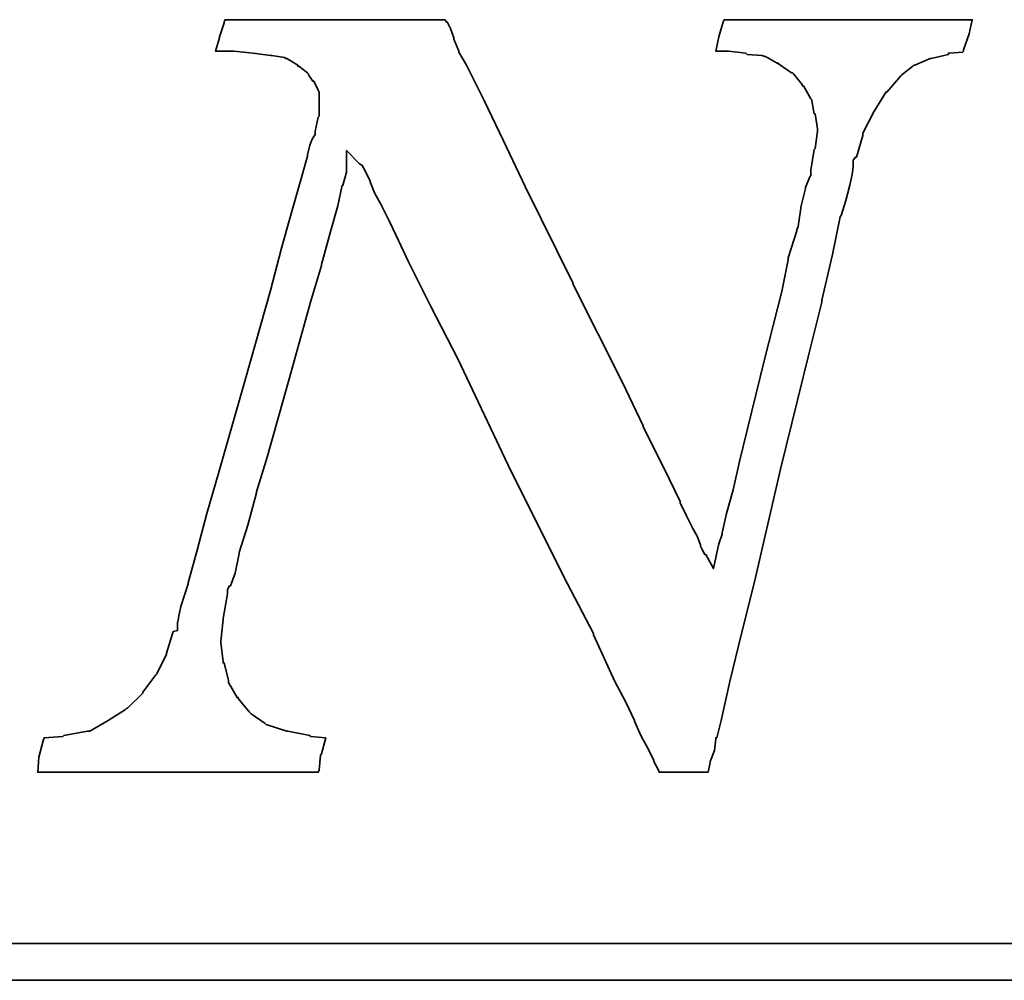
# Model space of a CAD drawing. Header units: inches. Extents: x 23 to 1568, y 65 to 954.
# Tile 45 of 48: x 211.36 to 214.45, y 119.49 to 122.5. Entities that reach past the tile are written whole.
import ezdxf

# ---------------------------------------------------------------- set-up
doc = ezdxf.new("R2010")
doc.units = ezdxf.units.IN
doc.header["$LTSCALE"] = 0.8
doc.layers.add('DIM', color=4, linetype='Continuous')
doc.layers.add('layer 1', color=7, linetype='Continuous')

# ---------------------------------------------------------------- blocks, each defined once
blk = doc.blocks.new('TBI MOTION logo(完整正式版)')
at = {"layer": 'layer 1', "color": 22, "lineweight": 35}
for points, knots in [([(58.92625, -7.91875), (58.92625, -7.91875), (58.58625, -7.89375), (58.58625, -7.89375), (58.58625, -7.89375), (58.58625, -7.89375), (58.56625, -7.87125), (58.56625, -7.87125), (58.56625, -7.87125), (58.56625, -7.87125), (58.08375, -7.77375), (58.08375, -7.77375), (58.08375, -7.77375), (58.08375, -7.77375), (58.06125, -7.77375), (58.06125, -7.77375), (58.06125, -7.77375), (58.06125, -7.77375), (57.62625, -7.63125), (57.62625, -7.63125), (57.62625, -7.63125), (57.62625, -7.63125), (57.60625, -7.63125), (57.60625, -7.63125), (57.60625, -7.63125), (57.60625, -7.63125), (57.58125, -7.60625), (57.58125, -7.60625), (57.58125, -7.60625), (57.58125, -7.60625), (57.26625, -7.38875), (57.26625, -7.38875), (57.26625, -7.38875), (57.26625, -7.38875), (57.24625, -7.36875), (57.24625, -7.36875), (57.24625, -7.36875), (57.24625, -7.36875), (57.22125, -7.34375), (57.22125, -7.34375), (57.22125, -7.34375), (57.22125, -7.34375), (56.98125, -7.05375), (56.98125, -7.05375), (56.98125, -7.05375), (56.98125, -7.05375), (56.98125, -7.02875), (56.98125, -7.02875), (56.98125, -7.02875), (56.98125, -7.02875), (56.95625, -7.02875), (56.95625, -7.02875), (56.95625, -7.02875), (56.95625, -7.02875), (56.76625, -6.69625), (56.76625, -6.69625), (56.76625, -6.69625), (56.76625, -6.69625), (56.76625, -6.67125), (56.76625, -6.67125), (56.76625, -6.67125), (56.76625, -6.67125), (56.76625, -6.64875), (56.76625, -6.64875), (56.76625, -6.64875), (56.76625, -6.64875), (56.67125, -6.26375), (56.67125, -6.26375), (56.67125, -6.26375), (56.67125, -6.26375), (56.64625, -6.26375), (56.64625, -6.26375), (56.64625, -6.26375), (56.64625, -6.26375), (56.64625, -6.23875), (56.64625, -6.23875), (56.64625, -6.23875), (56.64625, -6.23875), (56.59625, -5.80875), (56.59625, -5.80875), (56.59625, -5.80875), (56.59625, -5.80875), (56.59625, -5.78375), (56.59625, -5.78375), (56.59625, -5.78375), (56.59625, -5.78375), (56.64625, -5.30375), (56.64625, -5.30375), (56.64625, -5.30375), (56.64625, -5.30375), (56.64625, -5.27875), (56.64625, -5.27875), (56.64625, -5.27875), (56.64625, -5.27875), (56.74125, -4.72875), (56.74125, -4.72875), (56.74125, -4.72875), (56.74125, -4.72875), (56.74125, -4.67875), (56.74125, -4.67875), (56.74125, -4.67875), (56.74125, -4.67875), (56.74125, -4.63375), (56.74125, -4.63375), (56.74125, -4.63375), (56.74125, -4.63375), (56.79125, -4.55875), (56.79125, -4.55875), (56.79125, -4.55875), (56.79125, -4.55875), (56.81125, -4.55875), (56.81125, -4.55875), (56.81125, -4.55875), (56.81125, -4.55875), (56.91125, -4.27375), (56.91125, -4.27375), (56.91125, -4.27375), (56.91125, -4.27375), (57.00625, -3.83874), (57.00625, -3.83874), (57.00625, -3.83874), (57.00625, -3.83874), (57.00625, -3.81374), (57.00625, -3.81374), (57.00625, -3.81374), (57.00625, -3.81374), (57.19875, -3.21374), (57.19875, -3.21374), (57.19875, -3.21374), (57.19875, -3.21374), (57.38625, -2.49625), (57.38625, -2.49625), (57.38625, -2.49625), (57.38625, -2.49625), (57.38625, -2.47374), (57.38625, -2.47374), (57.38625, -2.47374), (57.38625, -2.47374), (57.62625, -1.70375), (57.62625, -1.70375), (57.62625, -1.70375), (57.62625, -1.70375), (58.10625, 0.00125), (58.10625, 0.00125), (58.10625, 0.00125), (58.10625, 0.00125), (58.58625, 1.72625), (58.58625, 1.72625), (58.58625, 1.72625), (58.58625, 1.72625), (58.82625, 2.54125), (58.82625, 2.54125), (58.82625, 2.54125), (58.82625, 2.54125), (58.82625, 2.56374), (58.82625, 2.56374), (58.82625, 2.56374), (58.82625, 2.56374), (59.02125, 3.26125), (59.02125, 3.26125), (59.02125, 3.26125), (59.02125, 3.26125), (59.18625, 3.86125), (59.18625, 3.86125), (59.18625, 3.86125), (59.18625, 3.86125), (59.28625, 4.31875), (59.28625, 4.31875), (59.28625, 4.31875), (59.28625, 4.31875), (59.30625, 4.31875), (59.30625, 4.31875), (59.30625, 4.31875), (59.30625, 4.31875), (59.30625, 4.34125), (59.30625, 4.34125), (59.30625, 4.34125), (59.30625, 4.34125), (59.38125, 4.60625), (59.38125, 4.60625), (59.38125, 4.60625), (59.38125, 4.60625), (59.38125, 4.65125), (59.38125, 4.65125), (59.38125, 4.65125), (59.38125, 4.65125), (59.38125, 5.08625), (59.38125, 5.08625), (59.38125, 5.08625), (59.38125, 5.08625), (59.66625, 4.79624), (59.66625, 4.79624), (59.66625, 4.79624), (59.66625, 4.79624), (59.74125, 4.75124), (59.74125, 4.75124), (59.74125, 4.75124), (59.74125, 4.75124), (59.74125, 4.72624), (59.74125, 4.72624), (59.74125, 4.72624), (59.74125, 4.72624), (59.76125, 4.70124), (59.76125, 4.70124), (59.76125, 4.70124), (59.76125, 4.70124), (59.81125, 4.60625), (59.81125, 4.60625), (59.81125, 4.60625), (59.81125, 4.60625), (59.90625, 4.41125), (59.90625, 4.41125), (59.90625, 4.41125), (59.90625, 4.41125), (59.90625, 4.39125), (59.90625, 4.39125), (59.90625, 4.39125), (59.90625, 4.39125), (60.00375, 4.15124), (60.00375, 4.15124), (60.00375, 4.15124), (60.00375, 4.15124), (60.14625, 3.88374), (60.14625, 3.88374), (60.14625, 3.88374), (60.14625, 3.88374), (60.34125, 3.50124), (60.34125, 3.50124), (60.34125, 3.50124), (60.34125, 3.50124), (60.53125, 3.09125), (60.53125, 3.09125), (60.53125, 3.09125), (60.53125, 3.09125), (60.74625, 2.63625), (60.74625, 2.63625), (60.74625, 2.63625), (60.74625, 2.63625), (61.25125, 1.63124), (61.25125, 1.63124), (61.25125, 1.63124), (61.25125, 1.63124), (61.85125, 0.47625), (61.85125, 0.47625), (61.85125, 0.47625), (61.85125, 0.47625), (63.02625, -2.01874), (63.02625, -2.01874), (63.02625, -2.01874), (63.02625, -2.01874), (64.27625, -4.51374), (64.27625, -4.51374), (64.27625, -4.51374), (64.27625, -4.51374), (64.85125, -5.61375), (64.85125, -5.61375), (64.85125, -5.61375), (64.85125, -5.61375), (64.85125, -5.64125), (64.85125, -5.64125), (64.85125, -5.64125), (64.85125, -5.64125), (65.32875, -6.67125), (65.32875, -6.67125), (65.32875, -6.67125), (65.32875, -6.67125), (65.57125, -7.12875), (65.57125, -7.12875), (65.57125, -7.12875), (65.57125, -7.12875), (65.76125, -7.53625), (65.76125, -7.53625), (65.76125, -7.53625), (65.76125, -7.53625), (65.76125, -7.55625), (65.76125, -7.55625), (65.76125, -7.55625), (65.76125, -7.55625), (65.90375, -7.87125), (65.90375, -7.87125), (65.90375, -7.87125), (65.90375, -7.87125), (66.07125, -8.18125), (66.07125, -8.18125), (66.07125, -8.18125), (66.07125, -8.18125), (66.19125, -8.42375), (66.19125, -8.42375), (66.19125, -8.42375), (66.19125, -8.42375), (66.19125, -8.44375), (66.19125, -8.44375), (66.19125, -8.44375), (66.19125, -8.44375), (66.29125, -8.63875), (66.29125, -8.63875), (66.29125, -8.63875), (66.29125, -8.63875), (66.31125, -8.68625), (66.31125, -8.68625), (66.31125, -8.68625), (66.31125, -8.68625), (66.38375, -8.68625), (66.38375, -8.68625), (66.38375, -8.68625), (66.38375, -8.68625), (66.84125, -8.68625), (66.84125, -8.68625), (66.84125, -8.68625), (66.84125, -8.68625), (67.29625, -8.68625), (67.29625, -8.68625), (67.29625, -8.68625), (67.29625, -8.68625), (67.36625, -8.68625), (67.36625, -8.68625), (67.36625, -8.68625), (67.36625, -8.68625), (67.39125, -8.68625), (67.39125, -8.68625), (67.39125, -8.68625), (67.39125, -8.68625), (67.44125, -8.46875), (67.44125, -8.46875), (67.44125, -8.46875), (67.44125, -8.46875), (67.44125, -8.44375), (67.44125, -8.44375), (67.44125, -8.44375), (67.44125, -8.44375), (67.53625, -8.20375), (67.53625, -8.20375), (67.53625, -8.20375), (67.53625, -8.20375), (67.56125, -7.94375), (67.56125, -7.94375), (67.56125, -7.94375), (67.56125, -7.94375), (67.56125, -7.91875), (67.56125, -7.91875), (67.56125, -7.91875), (67.56125, -7.91875), (67.58625, -7.91875), (67.58625, -7.91875), (67.58625, -7.91875), (67.58625, -7.91875), (67.68125, -7.53625), (67.68125, -7.53625), (67.68125, -7.53625), (67.68125, -7.53625), (67.87375, -6.67125), (67.87375, -6.67125), (67.87375, -6.67125), (67.87375, -6.67125), (68.13625, -5.61375), (68.13625, -5.61375), (68.13625, -5.61375), (68.13625, -5.61375), (68.42375, -4.46374), (68.42375, -4.46374), (68.42375, -4.46374), (68.42375, -4.46374), (68.99875, -1.96874), (68.99875, -1.96874), (68.99875, -1.96874), (68.99875, -1.96874), (69.62625, 0.57625), (69.62625, 0.57625), (69.62625, 0.57625), (69.62625, 0.57625), (69.91125, 1.72625), (69.91125, 1.72625), (69.91125, 1.72625), (69.91125, 1.72625), (69.91125, 1.77625), (69.91125, 1.77625), (69.91125, 1.77625), (69.91125, 1.77625), (70.15125, 2.78124), (70.15125, 2.78124), (70.15125, 2.78124), (70.15125, 2.78124), (70.32125, 3.62125), (70.32125, 3.62125), (70.32125, 3.62125), (70.32125, 3.62125), (70.34125, 3.64625), (70.34125, 3.64625), (70.34125, 3.64625), (70.34125, 3.64625), (70.44125, 3.98125), (70.44125, 3.98125), (70.44125, 3.98125), (70.44125, 3.98125), (70.53625, 4.31875), (70.53625, 4.31875), (70.53625, 4.31875), (70.53625, 4.31875), (70.58125, 4.55875), (70.58125, 4.55875), (70.58125, 4.55875), (70.58125, 4.55875), (70.60625, 4.72624), (70.60625, 4.72624), (70.60625, 4.72624), (70.60625, 4.72624), (70.60625, 4.79624), (70.60625, 4.79624), (70.60625, 4.79624), (70.60625, 4.79624), (70.60625, 4.87125), (70.60625, 4.87125), (70.60625, 4.87125), (70.60625, 4.87125), (70.65625, 4.94125), (70.65625, 4.94125), (70.65625, 4.94125), (70.65625, 4.94125), (70.68125, 4.94125), (70.68125, 4.94125), (70.68125, 4.94125), (70.68125, 4.94125), (70.82125, 5.42125), (70.82125, 5.42125), (70.82125, 5.42125), (70.82125, 5.42125), (70.82125, 5.44625), (70.82125, 5.44625), (70.82125, 5.44625), (70.82125, 5.44625), (70.82125, 5.47125), (70.82125, 5.47125), (70.82125, 5.47125), (70.82125, 5.47125), (71.06125, 5.94625), (71.06125, 5.94625), (71.06125, 5.94625), (71.06125, 5.94625), (71.30125, 6.33124), (71.30125, 6.33124), (71.30125, 6.33124), (71.30125, 6.33124), (71.32625, 6.35625), (71.32625, 6.35625), (71.32625, 6.35625), (71.32625, 6.35625), (71.32625, 6.38124), (71.32625, 6.38124), (71.32625, 6.38124), (71.32625, 6.38124), (71.35125, 6.38124), (71.35125, 6.38124), (71.35125, 6.38124), (71.35125, 6.38124), (71.66125, 6.74125), (71.66125, 6.74125), (71.66125, 6.74125), (71.66125, 6.74125), (71.68625, 6.76625), (71.68625, 6.76625), (71.68625, 6.76625), (71.68625, 6.76625), (71.92625, 6.95624), (71.92625, 6.95624), (71.92625, 6.95624), (71.92625, 6.95624), (71.95125, 6.98125), (71.95125, 6.98125), (71.95125, 6.98125), (71.95125, 6.98125), (71.97625, 6.98125), (71.97625, 6.98125), (71.97625, 6.98125), (71.97625, 6.98125), (72.31125, 7.12624), (72.31125, 7.12624), (72.31125, 7.12624), (72.31125, 7.12624), (72.33375, 7.12624), (72.33375, 7.12624), (72.33375, 7.12624), (72.33375, 7.12624), (72.71625, 7.21875), (72.71625, 7.21875), (72.71625, 7.21875), (72.71625, 7.21875), (72.71625, 7.24624), (72.71625, 7.24624), (72.71625, 7.24624), (72.71625, 7.24624), (72.74125, 7.24624), (72.74125, 7.24624), (72.74125, 7.24624), (72.74125, 7.24624), (73.03124, 7.26624), (73.03124, 7.26624), (73.03124, 7.26624), (73.03124, 7.26624), (73.05375, 7.29125), (73.05375, 7.29125), (73.05375, 7.29125), (73.05375, 7.29125), (73.05375, 7.31625), (73.05375, 7.31625), (73.05375, 7.31625), (73.05375, 7.31625), (73.17625, 7.67625), (73.17625, 7.67625), (73.17625, 7.67625), (73.17625, 7.67625), (73.24625, 7.98625), (73.24625, 7.98625), (73.24625, 7.98625), (73.24625, 7.98625), (73.19625, 7.98625), (73.19625, 7.98625), (73.19625, 7.98625), (73.19625, 7.98625), (72.93625, 7.98625), (72.93625, 7.98625), (72.93625, 7.98625), (72.93625, 7.98625), (72.55125, 7.98625), (72.55125, 7.98625), (72.55125, 7.98625), (72.55125, 7.98625), (72.09625, 7.98625), (72.09625, 7.98625), (72.09625, 7.98625), (72.09625, 7.98625), (71.64125, 7.98625), (71.64125, 7.98625), (71.64125, 7.98625), (71.64125, 7.98625), (70.53625, 7.98625), (70.53625, 7.98625), (70.53625, 7.98625), (70.53625, 7.98625), (69.47875, 7.98625), (69.47875, 7.98625), (69.47875, 7.98625), (69.47875, 7.98625), (68.95125, 7.98625), (68.95125, 7.98625), (68.95125, 7.98625), (68.95125, 7.98625), (68.52125, 7.98625), (68.52125, 7.98625), (68.52125, 7.98625), (68.52125, 7.98625), (68.13625, 7.98625), (68.13625, 7.98625), (68.13625, 7.98625), (68.13625, 7.98625), (67.87375, 7.98625), (67.87375, 7.98625), (67.87375, 7.98625), (67.87375, 7.98625), (67.75125, 7.98625), (67.75125, 7.98625), (67.75125, 7.98625), (67.75125, 7.98625), (67.72625, 7.94125), (67.72625, 7.94125), (67.72625, 7.94125), (67.72625, 7.94125), (67.63125, 7.60625), (67.63125, 7.60625), (67.63125, 7.60625), (67.63125, 7.60625), (67.56125, 7.29125), (67.56125, 7.29125), (67.56125, 7.29125), (67.56125, 7.29125), (67.72625, 7.29125), (67.72625, 7.29125), (67.72625, 7.29125), (67.72625, 7.29125), (67.82625, 7.29125), (67.82625, 7.29125), (67.82625, 7.29125), (67.82625, 7.29125), (67.84625, 7.29125), (67.84625, 7.29125), (67.84625, 7.29125), (67.84625, 7.29125), (68.23125, 7.24624), (68.23125, 7.24624), (68.23125, 7.24624), (68.23125, 7.24624), (68.25875, 7.21875), (68.25875, 7.21875), (68.25875, 7.21875), (68.25875, 7.21875), (68.59125, 7.19624), (68.59125, 7.19624), (68.59125, 7.19624), (68.59125, 7.19624), (68.64125, 7.17125), (68.64125, 7.17125), (68.64125, 7.17125), (68.64125, 7.17125), (68.66625, 7.17125), (68.66625, 7.17125), (68.66625, 7.17125), (68.66625, 7.17125), (68.92625, 7.02624), (68.92625, 7.02624), (68.92625, 7.02624), (68.92625, 7.02624), (68.95125, 7.02624), (68.95125, 7.02624), (68.95125, 7.02624), (68.95125, 7.02624), (68.95125, 7.00624), (68.95125, 7.00624), (68.95125, 7.00624), (68.95125, 7.00624), (69.23875, 6.81125), (69.23875, 6.81125), (69.23875, 6.81125), (69.23875, 6.81125), (69.26625, 6.81125), (69.26625, 6.81125), (69.26625, 6.81125), (69.26625, 6.81125), (69.28625, 6.78625), (69.28625, 6.78625), (69.28625, 6.78625), (69.28625, 6.78625), (69.47875, 6.54875), (69.47875, 6.54875), (69.47875, 6.54875), (69.47875, 6.54875), (69.47875, 6.52375), (69.47875, 6.52375), (69.47875, 6.52375), (69.47875, 6.52375), (69.50625, 6.52375), (69.50625, 6.52375), (69.50625, 6.52375), (69.50625, 6.52375), (69.67125, 6.23625), (69.67125, 6.23625), (69.67125, 6.23625), (69.67125, 6.23625), (69.69375, 6.21125), (69.69375, 6.21125), (69.69375, 6.21125), (69.69375, 6.21125), (69.69375, 6.18625), (69.69375, 6.18625), (69.69375, 6.18625), (69.69375, 6.18625), (69.74625, 5.89875), (69.74625, 5.89875), (69.74625, 5.89875), (69.74625, 5.89875), (69.76625, 5.89875), (69.76625, 5.89875), (69.76625, 5.89875), (69.76625, 5.89875), (69.81375, 5.56625), (69.81375, 5.56625), (69.81375, 5.56625), (69.81375, 5.56625), (69.81375, 5.54125), (69.81375, 5.54125), (69.81375, 5.54125), (69.81375, 5.54125), (69.81375, 5.51625), (69.81375, 5.51625), (69.81375, 5.51625), (69.81375, 5.51625), (69.76625, 5.13125), (69.76625, 5.13125), (69.76625, 5.13125), (69.76625, 5.13125), (69.74625, 5.10874), (69.74625, 5.10874), (69.74625, 5.10874), (69.74625, 5.10874), (69.67125, 4.65125), (69.67125, 4.65125), (69.67125, 4.65125), (69.67125, 4.65125), (69.67125, 4.55875), (69.67125, 4.55875), (69.67125, 4.55875), (69.67125, 4.55875), (69.67125, 4.53125), (69.67125, 4.53125), (69.67125, 4.53125), (69.67125, 4.53125), (69.64625, 4.50874), (69.64625, 4.50874), (69.64625, 4.50874), (69.64625, 4.50874), (69.55125, 4.27125), (69.55125, 4.27125), (69.55125, 4.27125), (69.55125, 4.27125), (69.55125, 4.24625), (69.55125, 4.24625), (69.55125, 4.24625), (69.55125, 4.24625), (69.45375, 3.86125), (69.45375, 3.86125), (69.45375, 3.86125), (69.45375, 3.86125), (69.38625, 3.40624), (69.38625, 3.40624), (69.38625, 3.40624), (69.38625, 3.40624), (69.35875, 3.33125), (69.35875, 3.33125), (69.35875, 3.33125), (69.35875, 3.33125), (69.35875, 3.30875), (69.35875, 3.30875), (69.35875, 3.30875), (69.35875, 3.30875), (69.16625, 2.71125), (69.16625, 2.71125), (69.16625, 2.71125), (69.16625, 2.71125), (69.16625, 2.66375), (69.16625, 2.66375), (69.16625, 2.66375), (69.16625, 2.66375), (69.02625, 1.96374), (69.02625, 1.96374), (69.02625, 1.96374), (69.02625, 1.96374), (68.64125, 0.45624), (68.64125, 0.45624), (68.64125, 0.45624), (68.64125, 0.45624), (68.25875, -1.10625), (68.25875, -1.10625), (68.25875, -1.10625), (68.25875, -1.10625), (68.08625, -1.80125), (68.08625, -1.80125), (68.08625, -1.80125), (68.08625, -1.80125), (67.94625, -2.42625), (67.94625, -2.42625), (67.94625, -2.42625), (67.94625, -2.42625), (67.80125, -2.95375), (67.80125, -2.95375), (67.80125, -2.95375), (67.80125, -2.95375), (67.70625, -3.38375), (67.70625, -3.38375), (67.70625, -3.38375), (67.70625, -3.38375), (67.70625, -3.40875), (67.70625, -3.40875), (67.70625, -3.40875), (67.70625, -3.40875), (67.63125, -3.62375), (67.63125, -3.62375), (67.63125, -3.62375), (67.63125, -3.62375), (67.60625, -3.72125), (67.60625, -3.72125), (67.60625, -3.72125), (67.60625, -3.72125), (67.51125, -4.17375), (67.51125, -4.17375), (67.51125, -4.17375), (67.51125, -4.17375), (67.34625, -3.86374), (67.34625, -3.86374), (67.34625, -3.86374), (67.34625, -3.86374), (67.32125, -3.86374), (67.32125, -3.86374), (67.32125, -3.86374), (67.32125, -3.86374), (67.27125, -3.76874), (67.27125, -3.76874), (67.27125, -3.76874), (67.27125, -3.76874), (67.22625, -3.67374), (67.22625, -3.67374), (67.22625, -3.67374), (67.22625, -3.67374), (67.22625, -3.64875), (67.22625, -3.64875), (67.22625, -3.64875), (67.22625, -3.64875), (67.15125, -3.45375), (67.15125, -3.45375), (67.15125, -3.45375), (67.15125, -3.45375), (67.05625, -3.28875), (67.05625, -3.28875), (67.05625, -3.28875), (67.05625, -3.28875), (66.91125, -3.00125), (66.91125, -3.00125), (66.91125, -3.00125), (66.91125, -3.00125), (66.77125, -2.71375), (66.77125, -2.71375), (66.77125, -2.71375), (66.77125, -2.71375), (66.77125, -2.68875), (66.77125, -2.68875), (66.77125, -2.68875), (66.77125, -2.68875), (66.41125, -1.94374), (66.41125, -1.94374), (66.41125, -1.94374), (66.41125, -1.94374), (65.95125, -1.03375), (65.95125, -1.03375), (65.95125, -1.03375), (65.95125, -1.03375), (65.95125, -1.00875), (65.95125, -1.00875), (65.95125, -1.00875), (65.95125, -1.00875), (65.49625, -0.04874), (65.49625, -0.04874), (65.49625, -0.04874), (65.49625, -0.04874), (64.39375, 2.13624), (64.39375, 2.13624), (64.39375, 2.13624), (64.39375, 2.13624), (64.39375, 2.15624), (64.39375, 2.15624), (64.39375, 2.15624), (64.39375, 2.15624), (63.33625, 4.29125), (63.33625, 4.29125), (63.33625, 4.29125), (63.33625, 4.29125), (62.85625, 5.30125), (62.85625, 5.30125), (62.85625, 5.30125), (62.85625, 5.30125), (62.42625, 6.21125), (62.42625, 6.21125), (62.42625, 6.21125), (62.42625, 6.21125), (62.04125, 6.98125), (62.04125, 6.98125), (62.04125, 6.98125), (62.04125, 6.98125), (61.87375, 7.26624), (61.87375, 7.26624), (61.87375, 7.26624), (61.87375, 7.26624), (61.87375, 7.29125), (61.87375, 7.29125), (61.87375, 7.29125), (61.87375, 7.29125), (61.75625, 7.55625), (61.75625, 7.55625), (61.75625, 7.55625), (61.75625, 7.55625), (61.75625, 7.58124), (61.75625, 7.58124), (61.75625, 7.58124), (61.75625, 7.58124), (61.68375, 7.79375), (61.68375, 7.79375), (61.68375, 7.79375), (61.68375, 7.79375), (61.61125, 7.94125), (61.61125, 7.94125), (61.61125, 7.94125), (61.61125, 7.94125), (61.58625, 7.94125), (61.58625, 7.94125), (61.58625, 7.94125), (61.58625, 7.94125), (61.56375, 7.98625), (61.56375, 7.98625), (61.56375, 7.98625), (61.56375, 7.98625), (61.41875, 7.98625), (61.41875, 7.98625), (61.41875, 7.98625), (61.41875, 7.98625), (61.18125, 7.98625), (61.18125, 7.98625), (61.18125, 7.98625), (61.18125, 7.98625), (60.84125, 7.98625), (60.84125, 7.98625), (60.84125, 7.98625), (60.84125, 7.98625), (60.02625, 7.98625), (60.02625, 7.98625), (60.02625, 7.98625), (60.02625, 7.98625), (59.11625, 7.98625), (59.11625, 7.98625), (59.11625, 7.98625), (59.11625, 7.98625), (58.15625, 7.98625), (58.15625, 7.98625), (58.15625, 7.98625), (58.15625, 7.98625), (57.34125, 7.98625), (57.34125, 7.98625), (57.34125, 7.98625), (57.34125, 7.98625), (57.00625, 7.98625), (57.00625, 7.98625), (57.00625, 7.98625), (57.00625, 7.98625), (56.76625, 7.98625), (56.76625, 7.98625), (56.76625, 7.98625), (56.76625, 7.98625), (56.69125, 7.98625), (56.69125, 7.98625), (56.69125, 7.98625), (56.69125, 7.98625), (56.67125, 7.94125), (56.67125, 7.94125), (56.67125, 7.94125), (56.67125, 7.94125), (56.67125, 7.91625), (56.67125, 7.91625), (56.67125, 7.91625), (56.67125, 7.91625), (56.57125, 7.60625), (56.57125, 7.60625), (56.57125, 7.60625), (56.57125, 7.60625), (56.57125, 7.58124), (56.57125, 7.58124), (56.57125, 7.58124), (56.57125, 7.58124), (56.47625, 7.29125), (56.47625, 7.29125), (56.47625, 7.29125), (56.47625, 7.29125), (56.57125, 7.29125), (56.57125, 7.29125), (56.57125, 7.29125), (56.57125, 7.29125), (56.76625, 7.29125), (56.76625, 7.29125), (56.76625, 7.29125), (56.76625, 7.29125), (56.86125, 7.29125), (56.86125, 7.29125), (56.86125, 7.29125), (56.86125, 7.29125), (56.88625, 7.29125), (56.88625, 7.29125), (56.88625, 7.29125), (56.88625, 7.29125), (57.31625, 7.24624), (57.31625, 7.24624), (57.31625, 7.24624), (57.31625, 7.24624), (57.70125, 7.19624), (57.70125, 7.19624), (57.70125, 7.19624), (57.70125, 7.19624), (57.72625, 7.19624), (57.72625, 7.19624), (57.72625, 7.19624), (57.72625, 7.19624), (58.01125, 7.14624), (58.01125, 7.14624), (58.01125, 7.14624), (58.01125, 7.14624), (58.03625, 7.12624), (58.03625, 7.12624), (58.03625, 7.12624), (58.03625, 7.12624), (58.06125, 7.12624), (58.06125, 7.12624), (58.06125, 7.12624), (58.06125, 7.12624), (58.30125, 6.98125), (58.30125, 6.98125), (58.30125, 6.98125), (58.30125, 6.98125), (58.30125, 6.95624), (58.30125, 6.95624), (58.30125, 6.95624), (58.30125, 6.95624), (58.32375, 6.95624), (58.32375, 6.95624), (58.32375, 6.95624), (58.32375, 6.95624), (58.51625, 6.81125), (58.51625, 6.81125), (58.51625, 6.81125), (58.51625, 6.81125), (58.54125, 6.78625), (58.54125, 6.78625), (58.54125, 6.78625), (58.54125, 6.78625), (58.54125, 6.76625), (58.54125, 6.76625), (58.54125, 6.76625), (58.54125, 6.76625), (58.63625, 6.62124), (58.63625, 6.62124), (58.63625, 6.62124), (58.63625, 6.62124), (58.65875, 6.62124), (58.65875, 6.62124), (58.65875, 6.62124), (58.65875, 6.62124), (58.75625, 6.42625), (58.75625, 6.42625), (58.75625, 6.42625), (58.75625, 6.42625), (58.77875, 6.38124), (58.77875, 6.38124), (58.77875, 6.38124), (58.77875, 6.38124), (58.77875, 6.33124), (58.77875, 6.33124), (58.77875, 6.33124), (58.77875, 6.33124), (58.77875, 6.09125), (58.77875, 6.09125), (58.77875, 6.09125), (58.77875, 6.09125), (58.77875, 5.85125), (58.77875, 5.85125), (58.77875, 5.85125), (58.77875, 5.85125), (58.75625, 5.82625), (58.75625, 5.82625), (58.75625, 5.82625), (58.75625, 5.82625), (58.68625, 5.51625), (58.68625, 5.51625), (58.68625, 5.51625), (58.68625, 5.51625), (58.68625, 5.47125), (58.68625, 5.47125), (58.68625, 5.47125), (58.68625, 5.47125), (58.68625, 5.44625), (58.68625, 5.44625), (58.68625, 5.44625), (58.68625, 5.44625), (58.65875, 5.39625), (58.65875, 5.39625), (58.65875, 5.39625), (58.65875, 5.39625), (58.61125, 5.32624), (58.61125, 5.32624), (58.61125, 5.32624), (58.61125, 5.32624), (58.56625, 5.20375), (58.56625, 5.20375), (58.56625, 5.20375), (58.56625, 5.20375), (58.51625, 4.99125), (58.51625, 4.99125), (58.51625, 4.99125), (58.51625, 4.99125), (58.51625, 4.96625), (58.51625, 4.96625), (58.51625, 4.96625), (58.51625, 4.96625), (58.37125, 4.43625), (58.37125, 4.43625), (58.37125, 4.43625), (58.37125, 4.43625), (58.18125, 3.76625), (58.18125, 3.76625), (58.18125, 3.76625), (58.18125, 3.76625), (57.94125, 2.92624), (57.94125, 2.92624), (57.94125, 2.92624), (57.94125, 2.92624), (57.70125, 1.98874), (57.70125, 1.98874), (57.70125, 1.98874), (57.70125, 1.98874), (57.12625, -0.02374), (57.12625, -0.02374), (57.12625, -0.02374), (57.12625, -0.02374), (56.55125, -2.03875), (56.55125, -2.03875), (56.55125, -2.03875), (56.55125, -2.03875), (56.28625, -2.95375), (56.28625, -2.95375), (56.28625, -2.95375), (56.28625, -2.95375), (56.07125, -3.76874), (56.07125, -3.76874), (56.07125, -3.76874), (56.07125, -3.76874), (55.87625, -4.48874), (55.87625, -4.48874), (55.87625, -4.48874), (55.87625, -4.48874), (55.87625, -4.51374), (55.87625, -4.51374), (55.87625, -4.51374), (55.87625, -4.51374), (55.71125, -5.01625), (55.71125, -5.01625), (55.71125, -5.01625), (55.71125, -5.01625), (55.66125, -5.25375), (55.66125, -5.25375), (55.66125, -5.25375), (55.66125, -5.25375), (55.66125, -5.27875), (55.66125, -5.27875), (55.66125, -5.27875), (55.66125, -5.27875), (55.63625, -5.37375), (55.63625, -5.37375), (55.63625, -5.37375), (55.63625, -5.37375), (55.63625, -5.42375), (55.63625, -5.42375), (55.63625, -5.42375), (55.63625, -5.42375), (55.63625, -5.54125), (55.63625, -5.54125), (55.63625, -5.54125), (55.63625, -5.54125), (55.54125, -5.56875), (55.54125, -5.56875), (55.54125, -5.56875), (55.54125, -5.56875), (55.39625, -6.04875), (55.39625, -6.04875), (55.39625, -6.04875), (55.39625, -6.04875), (55.39625, -6.06875), (55.39625, -6.06875), (55.39625, -6.06875), (55.39625, -6.06875), (55.18125, -6.50375), (55.18125, -6.50375), (55.18125, -6.50375), (55.18125, -6.50375), (55.15625, -6.52875), (55.15625, -6.52875), (55.15625, -6.52875), (55.15625, -6.52875), (54.86875, -6.91125), (54.86875, -6.91125), (54.86875, -6.91125), (54.86875, -6.91125), (54.86875, -6.93375), (54.86875, -6.93375), (54.86875, -6.93375), (54.86875, -6.93375), (54.53125, -7.26875), (54.53125, -7.26875), (54.53125, -7.26875), (54.53125, -7.26875), (54.51125, -7.26875), (54.51125, -7.26875), (54.51125, -7.26875), (54.51125, -7.26875), (54.48625, -7.29625), (54.48625, -7.29625), (54.48625, -7.29625), (54.48625, -7.29625), (54.10375, -7.53625), (54.10375, -7.53625), (54.10375, -7.53625), (54.10375, -7.53625), (53.69625, -7.77375), (53.69625, -7.77375), (53.69625, -7.77375), (53.69625, -7.77375), (53.67125, -7.77375), (53.67125, -7.77375), (53.67125, -7.77375), (53.67125, -7.77375), (53.64625, -7.77375), (53.64625, -7.77375), (53.64625, -7.77375), (53.64625, -7.77375), (53.11625, -7.87125), (53.11625, -7.87125), (53.11625, -7.87125), (53.11625, -7.87125), (53.09625, -7.89375), (53.09625, -7.89375), (53.09625, -7.89375), (53.09625, -7.89375), (52.68625, -7.91875), (52.68625, -7.91875), (52.68625, -7.91875), (52.68625, -7.91875), (52.66125, -7.99125), (52.66125, -7.99125), (52.66125, -7.99125), (52.66125, -7.99125), (52.56625, -8.34875), (52.56625, -8.34875), (52.56625, -8.34875), (52.56625, -8.34875), (52.54125, -8.68625), (52.54125, -8.68625), (52.54125, -8.68625), (52.54125, -8.68625), (52.58875, -8.68625), (52.58875, -8.68625), (52.58875, -8.68625), (52.58875, -8.68625), (52.87625, -8.68625), (52.87625, -8.68625), (52.87625, -8.68625), (52.87625, -8.68625), (53.33625, -8.68625), (53.33625, -8.68625), (53.33625, -8.68625), (53.33625, -8.68625), (53.79125, -8.68625), (53.79125, -8.68625), (53.79125, -8.68625), (53.79125, -8.68625), (54.36625, -8.68625), (54.36625, -8.68625), (54.36625, -8.68625), (54.36625, -8.68625), (55.59125, -8.68625), (55.59125, -8.68625), (55.59125, -8.68625), (55.59125, -8.68625), (56.76625, -8.68625), (56.76625, -8.68625), (56.76625, -8.68625), (56.76625, -8.68625), (57.34125, -8.68625), (57.34125, -8.68625), (57.34125, -8.68625), (57.34125, -8.68625), (57.82125, -8.68625), (57.82125, -8.68625), (57.82125, -8.68625), (57.82125, -8.68625), (58.25125, -8.68625), (58.25125, -8.68625), (58.25125, -8.68625), (58.25125, -8.68625), (58.58625, -8.68625), (58.58625, -8.68625), (58.58625, -8.68625), (58.58625, -8.68625), (58.75625, -8.68625), (58.75625, -8.68625), (58.75625, -8.68625), (58.75625, -8.68625), (58.77875, -8.63875), (58.77875, -8.63875), (58.77875, -8.63875), (58.77875, -8.63875), (58.80625, -8.30375), (58.80625, -8.30375), (58.80625, -8.30375), (58.80625, -8.30375), (58.82625, -8.27875), (58.82625, -8.27875), (58.82625, -8.27875), (58.82625, -8.27875), (58.92625, -7.91875), (58.92625, -7.91875)], [0, 0, 0, 0, 0.003125, 0.003125, 0.003125, 0.003125, 0.00625, 0.00625, 0.00625, 0.00625, 0.009375, 0.009375, 0.009375, 0.009375, 0.0125, 0.0125, 0.0125, 0.0125, 0.015625, 0.015625, 0.015625, 0.015625, 0.01875, 0.01875, 0.01875, 0.01875, 0.021875, 0.021875, 0.021875, 0.021875, 0.025, 0.025, 0.025, 0.025, 0.028125, 0.028125, 0.028125, 0.028125, 0.03125, 0.03125, 0.03125, 0.03125, 0.034375, 0.034375, 0.034375, 0.034375, 0.0375, 0.0375, 0.0375, 0.0375, 0.040625, 0.040625, 0.040625, 0.040625, 0.04375, 0.04375, 0.04375, 0.04375, 0.046875, 0.046875, 0.046875, 0.046875, 0.05, 0.05, 0.05, 0.05, 0.053125, 0.053125, 0.053125, 0.053125, 0.05625, 0.05625, 0.05625, 0.05625, 0.059375, 0.059375, 0.059375, 0.059375, 0.0625, 0.0625, 0.0625, 0.0625, 0.065625, 0.065625, 0.065625, 0.065625, 0.06875, 0.06875, 0.06875, 0.06875, 0.071875, 0.071875, 0.071875, 0.071875, 0.075, 0.075, 0.075, 0.075, 0.078125, 0.078125, 0.078125, 0.078125, 0.08125, 0.08125, 0.08125, 0.08125, 0.084375, 0.084375, 0.084375, 0.084375, 0.0875, 0.0875, 0.0875, 0.0875, 0.090625, 0.090625, 0.090625, 0.090625, 0.09375, 0.09375, 0.09375, 0.09375, 0.096875, 0.096875, 0.096875, 0.096875, 0.1, 0.1, 0.1, 0.1, 0.103125, 0.103125, 0.103125, 0.103125, 0.10625, 0.10625, 0.10625, 0.10625, 0.109375, 0.109375, 0.109375, 0.109375, 0.1125, 0.1125, 0.1125, 0.1125, 0.115625, 0.115625, 0.115625, 0.115625, 0.11875, 0.11875, 0.11875, 0.11875, 0.121875, 0.121875, 0.121875, 0.121875, 0.125, 0.125, 0.125, 0.125, 0.128125, 0.128125, 0.128125, 0.128125, 0.13125, 0.13125, 0.13125, 0.13125, 0.134375, 0.134375, 0.134375, 0.134375, 0.1375, 0.1375, 0.1375, 0.1375, 0.140625, 0.140625, 0.140625, 0.140625, 0.14375, 0.14375, 0.14375, 0.14375, 0.146875, 0.146875, 0.146875, 0.146875, 0.15, 0.15, 0.15, 0.15, 0.153125, 0.153125, 0.153125, 0.153125, 0.15625, 0.15625, 0.15625, 0.15625, 0.159375, 0.159375, 0.159375, 0.159375, 0.1625, 0.1625, 0.1625, 0.1625, 0.165625, 0.165625, 0.165625, 0.165625, 0.16875, 0.16875, 0.16875, 0.16875, 0.171875, 0.171875, 0.171875, 0.171875, 0.175, 0.175, 0.175, 0.175, 0.178125, 0.178125, 0.178125, 0.178125, 0.18125, 0.18125, 0.18125, 0.18125, 0.184375, 0.184375, 0.184375, 0.184375, 0.1875, 0.1875, 0.1875, 0.1875, 0.190625, 0.190625, 0.190625, 0.190625, 0.19375, 0.19375, 0.19375, 0.19375, 0.196875, 0.196875, 0.196875, 0.196875, 0.2, 0.2, 0.2, 0.2, 0.203125, 0.203125, 0.203125, 0.203125, 0.20625, 0.20625, 0.20625, 0.20625, 0.209375, 0.209375, 0.209375, 0.209375, 0.2125, 0.2125, 0.2125, 0.2125, 0.215625, 0.215625, 0.215625, 0.215625, 0.21875, 0.21875, 0.21875, 0.21875, 0.221875, 0.221875, 0.221875, 0.221875, 0.225, 0.225, 0.225, 0.225, 0.228125, 0.228125, 0.228125, 0.228125, 0.23125, 0.23125, 0.23125, 0.23125, 0.234375, 0.234375, 0.234375, 0.234375, 0.2375, 0.2375, 0.2375, 0.2375, 0.240625, 0.240625, 0.240625, 0.240625, 0.24375, 0.24375, 0.24375, 0.24375, 0.246875, 0.246875, 0.246875, 0.246875, 0.25, 0.25, 0.25, 0.25, 0.253125, 0.253125, 0.253125, 0.253125, 0.25625, 0.25625, 0.25625, 0.25625, 0.259375, 0.259375, 0.259375, 0.259375, 0.2625, 0.2625, 0.2625, 0.2625, 0.265625, 0.265625, 0.265625, 0.265625, 0.26875, 0.26875, 0.26875, 0.26875, 0.271875, 0.271875, 0.271875, 0.271875, 0.275, 0.275, 0.275, 0.275, 0.278125, 0.278125, 0.278125, 0.278125, 0.28125, 0.28125, 0.28125, 0.28125, 0.284375, 0.284375, 0.284375, 0.284375, 0.2875, 0.2875, 0.2875, 0.2875, 0.290625, 0.290625, 0.290625, 0.290625, 0.29375, 0.29375, 0.29375, 0.29375, 0.296875, 0.296875, 0.296875, 0.296875, 0.3, 0.3, 0.3, 0.3, 0.303125, 0.303125, 0.303125, 0.303125, 0.30625, 0.30625, 0.30625, 0.30625, 0.309375, 0.309375, 0.309375, 0.309375, 0.3125, 0.3125, 0.3125, 0.3125, 0.315625, 0.315625, 0.315625, 0.315625, 0.31875, 0.31875, 0.31875, 0.31875, 0.321875, 0.321875, 0.321875, 0.321875, 0.325, 0.325, 0.325, 0.325, 0.328125, 0.328125, 0.328125, 0.328125, 0.33125, 0.33125, 0.33125, 0.33125, 0.334375, 0.334375, 0.334375, 0.334375, 0.3375, 0.3375, 0.3375, 0.3375, 0.340625, 0.340625, 0.340625, 0.340625, 0.34375, 0.34375, 0.34375, 0.34375, 0.346875, 0.346875, 0.346875, 0.346875, 0.35, 0.35, 0.35, 0.35, 0.353125, 0.353125, 0.353125, 0.353125, 0.35625, 0.35625, 0.35625, 0.35625, 0.359375, 0.359375, 0.359375, 0.359375, 0.3625, 0.3625, 0.3625, 0.3625, 0.365625, 0.365625, 0.365625, 0.365625, 0.36875, 0.36875, 0.36875, 0.36875, 0.371875, 0.371875, 0.371875, 0.371875, 0.375, 0.375, 0.375, 0.375, 0.378125, 0.378125, 0.378125, 0.378125, 0.38125, 0.38125, 0.38125, 0.38125, 0.384375, 0.384375, 0.384375, 0.384375, 0.3875, 0.3875, 0.3875, 0.3875, 0.390625, 0.390625, 0.390625, 0.390625, 0.39375, 0.39375, 0.39375, 0.39375, 0.396875, 0.396875, 0.396875, 0.396875, 0.4, 0.4, 0.4, 0.4, 0.403125, 0.403125, 0.403125, 0.403125, 0.40625, 0.40625, 0.40625, 0.40625, 0.409375, 0.409375, 0.409375, 0.409375, 0.4125, 0.4125, 0.4125, 0.4125, 0.415625, 0.415625, 0.415625, 0.415625, 0.41875, 0.41875, 0.41875, 0.41875, 0.421875, 0.421875, 0.421875, 0.421875, 0.425, 0.425, 0.425, 0.425, 0.428125, 0.428125, 0.428125, 0.428125, 0.43125, 0.43125, 0.43125, 0.43125, 0.434375, 0.434375, 0.434375, 0.434375, 0.4375, 0.4375, 0.4375, 0.4375, 0.440625, 0.440625, 0.440625, 0.440625, 0.44375, 0.44375, 0.44375, 0.44375, 0.446875, 0.446875, 0.446875, 0.446875, 0.45, 0.45, 0.45, 0.45, 0.453125, 0.453125, 0.453125, 0.453125, 0.45625, 0.45625, 0.45625, 0.45625, 0.459375, 0.459375, 0.459375, 0.459375, 0.4625, 0.4625, 0.4625, 0.4625, 0.465625, 0.465625, 0.465625, 0.465625, 0.46875, 0.46875, 0.46875, 0.46875, 0.471875, 0.471875, 0.471875, 0.471875, 0.475, 0.475, 0.475, 0.475, 0.478125, 0.478125, 0.478125, 0.478125, 0.48125, 0.48125, 0.48125, 0.48125, 0.484375, 0.484375, 0.484375, 0.484375, 0.4875, 0.4875, 0.4875, 0.4875, 0.490625, 0.490625, 0.490625, 0.490625, 0.49375, 0.49375, 0.49375, 0.49375, 0.496875, 0.496875, 0.496875, 0.496875, 0.5, 0.5, 0.5, 0.5, 0.503125, 0.503125, 0.503125, 0.503125, 0.50625, 0.50625, 0.50625, 0.50625, 0.509375, 0.509375, 0.509375, 0.509375, 0.5125, 0.5125, 0.5125, 0.5125, 0.515625, 0.515625, 0.515625, 0.515625, 0.51875, 0.51875, 0.51875, 0.51875, 0.521875, 0.521875, 0.521875, 0.521875, 0.525, 0.525, 0.525, 0.525, 0.528125, 0.528125, 0.528125, 0.528125, 0.53125, 0.53125, 0.53125, 0.53125, 0.534375, 0.534375, 0.534375, 0.534375, 0.5375, 0.5375, 0.5375, 0.5375, 0.540625, 0.540625, 0.540625, 0.540625, 0.54375, 0.54375, 0.54375, 0.54375, 0.546875, 0.546875, 0.546875, 0.546875, 0.55, 0.55, 0.55, 0.55, 0.553125, 0.553125, 0.553125, 0.553125, 0.55625, 0.55625, 0.55625, 0.55625, 0.559375, 0.559375, 0.559375, 0.559375, 0.5625, 0.5625, 0.5625, 0.5625, 0.565625, 0.565625, 0.565625, 0.565625, 0.56875, 0.56875, 0.56875, 0.56875, 0.571875, 0.571875, 0.571875, 0.571875, 0.575, 0.575, 0.575, 0.575, 0.578125, 0.578125, 0.578125, 0.578125, 0.58125, 0.58125, 0.58125, 0.58125, 0.584375, 0.584375, 0.584375, 0.584375, 0.5875, 0.5875, 0.5875, 0.5875, 0.590625, 0.590625, 0.590625, 0.590625, 0.59375, 0.59375, 0.59375, 0.59375, 0.596875, 0.596875, 0.596875, 0.596875, 0.6, 0.6, 0.6, 0.6, 0.603125, 0.603125, 0.603125, 0.603125, 0.60625, 0.60625, 0.60625, 0.60625, 0.609375, 0.609375, 0.609375, 0.609375, 0.6125, 0.6125, 0.6125, 0.6125, 0.615625, 0.615625, 0.615625, 0.615625, 0.61875, 0.61875, 0.61875, 0.61875, 0.621875, 0.621875, 0.621875, 0.621875, 0.625, 0.625, 0.625, 0.625, 0.628125, 0.628125, 0.628125, 0.628125, 0.63125, 0.63125, 0.63125, 0.63125, 0.634375, 0.634375, 0.634375, 0.634375, 0.6375, 0.6375, 0.6375, 0.6375, 0.640625, 0.640625, 0.640625, 0.640625, 0.64375, 0.64375, 0.64375, 0.64375, 0.646875, 0.646875, 0.646875, 0.646875, 0.65, 0.65, 0.65, 0.65, 0.653125, 0.653125, 0.653125, 0.653125, 0.65625, 0.65625, 0.65625, 0.65625, 0.659375, 0.659375, 0.659375, 0.659375, 0.6625, 0.6625, 0.6625, 0.6625, 0.665625, 0.665625, 0.665625, 0.665625, 0.66875, 0.66875, 0.66875, 0.66875, 0.671875, 0.671875, 0.671875, 0.671875, 0.675, 0.675, 0.675, 0.675, 0.678125, 0.678125, 0.678125, 0.678125, 0.68125, 0.68125, 0.68125, 0.68125, 0.684375, 0.684375, 0.684375, 0.684375, 0.6875, 0.6875, 0.6875, 0.6875, 0.690625, 0.690625, 0.690625, 0.690625, 0.69375, 0.69375, 0.69375, 0.69375, 0.696875, 0.696875, 0.696875, 0.696875, 0.7, 0.7, 0.7, 0.7, 0.703125, 0.703125, 0.703125, 0.703125, 0.70625, 0.70625, 0.70625, 0.70625, 0.709375, 0.709375, 0.709375, 0.709375, 0.7125, 0.7125, 0.7125, 0.7125, 0.715625, 0.715625, 0.715625, 0.715625, 0.71875, 0.71875, 0.71875, 0.71875, 0.721875, 0.721875, 0.721875, 0.721875, 0.725, 0.725, 0.725, 0.725, 0.728125, 0.728125, 0.728125, 0.728125, 0.73125, 0.73125, 0.73125, 0.73125, 0.734375, 0.734375, 0.734375, 0.734375, 0.7375, 0.7375, 0.7375, 0.7375, 0.740625, 0.740625, 0.740625, 0.740625, 0.74375, 0.74375, 0.74375, 0.74375, 0.746875, 0.746875, 0.746875, 0.746875, 0.75, 0.75, 0.75, 0.75, 0.753125, 0.753125, 0.753125, 0.753125, 0.75625, 0.75625, 0.75625, 0.75625, 0.759375, 0.759375, 0.759375, 0.759375, 0.7625, 0.7625, 0.7625, 0.7625, 0.765625, 0.765625, 0.765625, 0.765625, 0.76875, 0.76875, 0.76875, 0.76875, 0.771875, 0.771875, 0.771875, 0.771875, 0.775, 0.775, 0.775, 0.775, 0.778125, 0.778125, 0.778125, 0.778125, 0.78125, 0.78125, 0.78125, 0.78125, 0.784375, 0.784375, 0.784375, 0.784375, 0.7875, 0.7875, 0.7875, 0.7875, 0.790625, 0.790625, 0.790625, 0.790625, 0.79375, 0.79375, 0.79375, 0.79375, 0.796875, 0.796875, 0.796875, 0.796875, 0.8, 0.8, 0.8, 0.8, 0.803125, 0.803125, 0.803125, 0.803125, 0.80625, 0.80625, 0.80625, 0.80625, 0.809375, 0.809375, 0.809375, 0.809375, 0.8125, 0.8125, 0.8125, 0.8125, 0.815625, 0.815625, 0.815625, 0.815625, 0.81875, 0.81875, 0.81875, 0.81875, 0.821875, 0.821875, 0.821875, 0.821875, 0.825, 0.825, 0.825, 0.825, 0.828125, 0.828125, 0.828125, 0.828125, 0.83125, 0.83125, 0.83125, 0.83125, 0.834375, 0.834375, 0.834375, 0.834375, 0.8375, 0.8375, 0.8375, 0.8375, 0.840625, 0.840625, 0.840625, 0.840625, 0.84375, 0.84375, 0.84375, 0.84375, 0.846875, 0.846875, 0.846875, 0.846875, 0.85, 0.85, 0.85, 0.85, 0.853125, 0.853125, 0.853125, 0.853125, 0.85625, 0.85625, 0.85625, 0.85625, 0.859375, 0.859375, 0.859375, 0.859375, 0.8625, 0.8625, 0.8625, 0.8625, 0.865625, 0.865625, 0.865625, 0.865625, 0.86875, 0.86875, 0.86875, 0.86875, 0.871875, 0.871875, 0.871875, 0.871875, 0.875, 0.875, 0.875, 0.875, 0.878125, 0.878125, 0.878125, 0.878125, 0.88125, 0.88125, 0.88125, 0.88125, 0.884375, 0.884375, 0.884375, 0.884375, 0.8875, 0.8875, 0.8875, 0.8875, 0.890625, 0.890625, 0.890625, 0.890625, 0.89375, 0.89375, 0.89375, 0.89375, 0.896875, 0.896875, 0.896875, 0.896875, 0.9, 0.9, 0.9, 0.9, 0.903125, 0.903125, 0.903125, 0.903125, 0.90625, 0.90625, 0.90625, 0.90625, 0.909375, 0.909375, 0.909375, 0.909375, 0.9125, 0.9125, 0.9125, 0.9125, 0.915625, 0.915625, 0.915625, 0.915625, 0.91875, 0.91875, 0.91875, 0.91875, 0.921875, 0.921875, 0.921875, 0.921875, 0.925, 0.925, 0.925, 0.925, 0.928125, 0.928125, 0.928125, 0.928125, 0.93125, 0.93125, 0.93125, 0.93125, 0.934375, 0.934375, 0.934375, 0.934375, 0.9375, 0.9375, 0.9375, 0.9375, 0.940625, 0.940625, 0.940625, 0.940625, 0.94375, 0.94375, 0.94375, 0.94375, 0.946875, 0.946875, 0.946875, 0.946875, 0.95, 0.95, 0.95, 0.95, 0.953125, 0.953125, 0.953125, 0.953125, 0.95625, 0.95625, 0.95625, 0.95625, 0.959375, 0.959375, 0.959375, 0.959375, 0.9625, 0.9625, 0.9625, 0.9625, 0.965625, 0.965625, 0.965625, 0.965625, 0.96875, 0.96875, 0.96875, 0.96875, 0.971875, 0.971875, 0.971875, 0.971875, 0.975, 0.975, 0.975, 0.975, 0.978125, 0.978125, 0.978125, 0.978125, 0.98125, 0.98125, 0.98125, 0.98125, 0.984375, 0.984375, 0.984375, 0.984375, 0.9875, 0.9875, 0.9875, 0.9875, 0.990625, 0.990625, 0.990625, 0.990625, 0.99375, 0.99375, 0.99375, 0.99375, 0.996875, 0.996875, 0.996875, 0.996875, 1, 1, 1, 1]), ([(75.90875, -9.47875), (75.90875, -9.47875), (75.90875, -12.28625), (75.90875, -12.28625), (75.90875, -12.28625), (75.90875, -12.28625), (75.90875, -12.47875), (75.90875, -12.47875), (75.90875, -12.47875), (75.90875, -12.47875), (75.71625, -12.47875), (75.71625, -12.47875), (75.71625, -12.47875), (75.71625, -12.47875), (-88.32875, -12.47875), (-88.32875, -12.47875), (-88.32875, -12.47875), (-88.32875, -12.47875), (-88.32875, -13.29375), (-88.32875, -13.29375), (-88.32875, -13.29375), (-88.32875, -13.29375), (82.89125, -13.29375), (82.89125, -13.29375), (82.89125, -13.29375), (82.89125, -13.29375), (75.90875, -9.47875), (75.90875, -9.47875)], [0, 0, 0, 0, 0.14285714, 0.14285714, 0.14285714, 0.14285714, 0.28571429, 0.28571429, 0.28571429, 0.28571429, 0.42857143, 0.42857143, 0.42857143, 0.42857143, 0.57142857, 0.57142857, 0.57142857, 0.57142857, 0.71428571, 0.71428571, 0.71428571, 0.71428571, 0.85714286, 0.85714286, 0.85714286, 0.85714286, 1, 1, 1, 1])]:
    blk.add_open_spline(points, degree=3, knots=knots, dxfattribs=at)
blk.add_open_spline([(54.86875, -6.91125), (54.86875, -6.91125), (54.86875, -6.93375), (54.86875, -6.93375)], degree=3, dxfattribs=at)

msp = doc.modelspace()

# ---------------------------------------------------------------- block references
at = {"layer": 'DIM', "xscale": 0.141750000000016, "yscale": 0.1417499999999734, "zscale": 0.14175}
msp.add_blockref('TBI MOTION logo(完整正式版)', (203.9659, 121.3706), dxfattribs=at)

doc.saveas('drawing.dxf')
